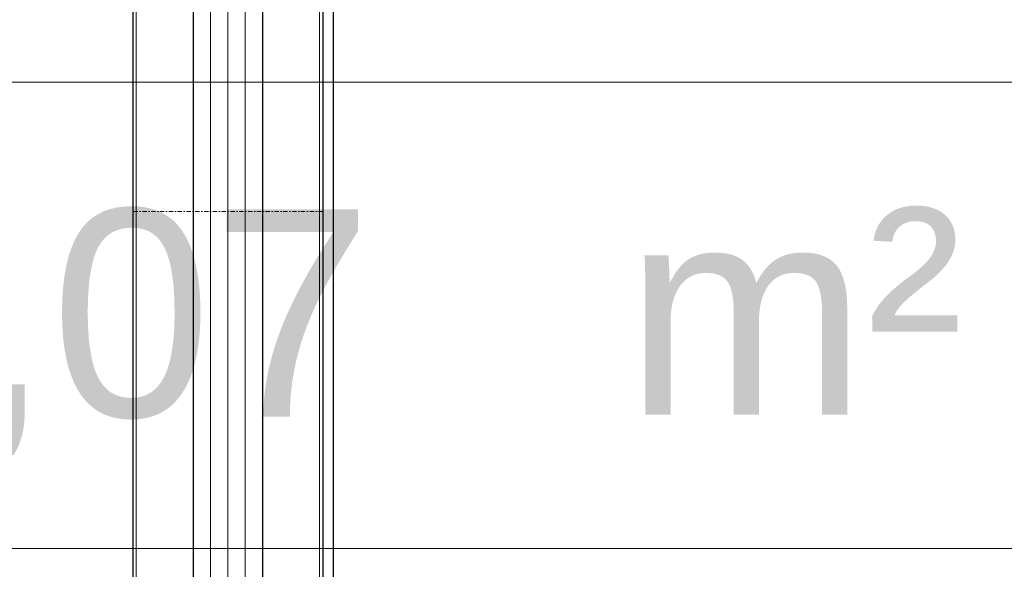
# Model space of a CAD drawing. Header units: millimetres. Extents: x 26866 to 1024070, y -428191 to 408885.
# Tile 188 of 248: x 193550 to 194120, y 400900 to 401218. Entities that reach past the tile are written whole.
import ezdxf

# ---------------------------------------------------------------- set-up
doc = ezdxf.new("R2010")
doc.units = ezdxf.units.MM
doc.header["$LTSCALE"] = 2
doc.linetypes.add('DASHDOT', pattern=[1, 0.5, -0.25, 0, -0.25])
for name, color, linetype, lineweight in [('0_OPIS', 7, 'Continuous', 13), ('3DPLAN_A_TABELKA POMIESZCZEŃ', 7, 'Continuous', 0), ('SMAY_detailed', 135, 'Continuous', 9), ('SMAY_elements', 135, 'Continuous', 30)]:
    doc.layers.add(name, color=color, linetype=linetype, lineweight=lineweight)
for name, color, linetype in [('3DPLAN_A_KRESKOWANIE 1', 253, 'Continuous'), ('3DPLAN_A_OPIS', 8, 'Continuous'), ('3DPLAN_A_POMIESZCZENIE NUMER', 100, 'Continuous'), ('A_POMIESZCZENIE OPIS', 100, 'Continuous')]:
    doc.layers.add(name, color=color, linetype=linetype)
doc.styles.add('ARIAL', font='arial.ttf')
doc.linetypes.add('ZIGZAG', pattern='A,0.00254,-5.08,[131,ltypeshp.shx,S=5.08,R=0,X=-5.08,Y=0],-10.16,[131,ltypeshp.shx,S=5.08,R=180,X=5.08,Y=0],-5.08', length=20.32254)
pattern_1 = [(45, (23044.838, -26883.88), (-16.83798, 16.83798), [])]

# ---------------------------------------------------------------- blocks, each defined once
blk = doc.blocks.new('tabelka dla tp')
at = {"layer": '3DPLAN_A_TABELKA POMIESZCZEŃ'}
blk.add_line((0, 27), (243.129, 27), dxfattribs=at)
blk.add_lwpolyline([(0, 54), (243.129, 54), (243.129, 0), (0, 0)], close=True, dxfattribs=at)
at = {"layer": '3DPLAN_A_POMIESZCZENIE NUMER', "color": 7, "style": 'ARIAL'}
blk.add_attdef('NUMER', (2.229, 35.386), '', height=12, dxfattribs=at)
at = {"layer": 'A_POMIESZCZENIE OPIS', "insert": (112.203, 19.752), "char_height": 12, "width": 36.41218, "attachment_point": 1, "style": 'ARIAL'}
blk.add_mtext('{\\C7;m²}', dxfattribs=at)
at = {"layer": 'A_POMIESZCZENIE OPIS', "color": 7, "style": 'ARIAL'}
for tag, p in [('NAZWA', (51.727, 35.386)), ('POWIERZCHNIA', (51.065, 7.238))]:
    blk.add_attdef(tag, p, '', height=12, dxfattribs=at)
blk = doc.blocks.new('kondygnacja -1')
at = {"layer": '3DPLAN_A_KRESKOWANIE 1'}
h = blk.add_hatch(dxfattribs=at)
h.set_pattern_fill('ANSI31', color=256, scale=7.5, style=0)
h.set_pattern_definition(pattern_1)
h.paths.add_polyline_path([(28277.959, -25048.84), (28251.606, -25048.84), (28251.606, -24793.84), (28278.18, -24793.84), (28278.18, -24762.84), (28219.606, -24762.84), (28219.606, -25047.84), (28216.606, -25047.84), (28216.606, -25076.84), (28271.989, -25076.84, 0.071944), (28277.959, -25048.84)], is_closed=False)
h.paths.add_polyline_path([(28278.18, -24762.84), (28278.18, -24793.84), (28403.606, -24793.84), (28403.606, -24846.84), (28416.606, -24846.84), (28416.606, -25048.84), (28382.606, -25048.84), (28382.606, -25076.84), (28454.161, -25076.84), (28454.161, -25047.84), (28433.606, -25047.84), (28433.606, -24852.84), (28471.606, -24852.84), (28471.606, -24793.84), (28641.606, -24793.84), (28641.606, -24865.6), (28641.606, -24873.276), (28641.606, -25034.84), (28626.606, -25034.84), (28626.606, -25047.84), (28604.606, -25047.84), (28604.606, -25076.84), (29072.606, -25076.84), (29072.606, -25049.84), (28668.606, -25049.84), (28668.606, -24698.84), (28724.606, -24698.84), (28724.606, -24683.84), (28670.606, -24683.84), (28670.606, -24472.84), (28713.606, -24472.84), (28713.606, -24430.84), (28681.485, -24430.84), (28681.485, -24372.84), (28278.18, -24372.84), (28278.18, -24417.84), (28488.606, -24417.84), (28488.606, -24476.84), (28322.835, -24476.84), (28349.408, -24616.84), (28515.606, -24616.84), (28515.606, -24654.34), (28536.606, -24654.34), (28536.606, -24413.34), (28639.606, -24413.34), (28639.606, -24762.34), (28536.606, -24762.34), (28536.606, -24724.34), (28515.606, -24724.34), (28515.606, -24762.84), (28464.606, -24762.84), (28464.606, -24784.84), (28424.606, -24784.84), (28424.606, -24762.84), (28278.18, -24762.84)], is_closed=False)
h = blk.add_hatch(dxfattribs=at)
h.set_pattern_fill('ANSI31', color=256, scale=7.5, style=0)
h.set_pattern_definition(pattern_1)
h.paths.add_polyline_path([(31677.485, -24430.84), (30214.868, -24430.84), (30214.868, -24470.84), (30429.606, -24470.84), (30429.606, -24477.84), (30447.606, -24477.84), (30447.606, -24818.84), (30476.606, -24818.84), (30476.606, -24470.84), (31012.606, -24470.84), (31012.606, -24478.84), (31079.606, -24478.84), (31079.606, -24470.84), (31638.606, -24470.84), (31638.606, -25036.84), (31079.606, -25036.84), (31079.606, -25028.84), (31012.606, -25028.84), (31012.606, -25036.84), (30611.38, -25036.84), (30611.38, -25072.84), (31023.606, -25072.84), (31034.606, -25082.84), (31034.606, -25330.84), (31023.606, -25340.84), (30831.396, -25340.84, -0.038531), (30832.58, -25356.183), (30832.58, -25371.84), (31079.606, -25371.84), (31079.606, -25072.84), (31638.606, -25072.84), (31638.606, -25943.84), (30832.58, -25943.84), (30832.58, -26009.84), (31677.485, -26009.84)])
h.paths.add_polyline_path([(30682.606, -26009.84), (30832.58, -26009.84), (30832.58, -25943.84), (30760.606, -25943.84), (30760.606, -25454.668), (30735.606, -25464.584), (30735.606, -25943.84), (30682.606, -25943.84)])
h.paths.add_polyline_path([(30679.606, -25371.84), (30735.606, -25371.84), (30735.606, -25464.584), (30760.606, -25454.668), (30760.606, -25371.84), (30832.58, -25371.84), (30832.58, -25356.183, 0.038531), (30831.396, -25340.84), (30679.606, -25340.84)])
h.paths.add_polyline_path([(30355.83, -25371.84), (30425.606, -25371.84), (30425.606, -25379.84), (30463.606, -25379.84), (30463.606, -25424.739), (30471.606, -25424.739), (30471.606, -25395.84), (30533.606, -25395.84), (30533.606, -25371.84), (30576.606, -25371.84), (30576.606, -25341.84), (30472.606, -25341.84), (30472.606, -25326.84), (30427.606, -25326.84), (30427.606, -25341.84), (30355.83, -25341.84)])
h.paths.add_polyline_path([(30456.606, -25936.84), (30425.606, -25936.84), (30425.606, -25945.84), (30380.606, -25945.84), (30380.606, -26009.84), (30512.606, -26009.84), (30512.606, -25943.84), (30466.606, -25943.84), (30466.606, -25712.84), (30456.606, -25712.84)])
h.paths.add_polyline_path([(28888.606, -25941.84), (28888.606, -26009.84), (29013.606, -26009.84), (29013.606, -25941.84)])
h.paths.add_polyline_path([(28591.166, -26009.84), (28591.166, -25944.84), (28547.606, -25944.84), (28547.606, -26009.84)])
h.paths.add_polyline_path([(28624.606, -25870.534), (28654.797, -25870.534), (28654.797, -25924.534), (28624.606, -25924.534), (28624.606, -25944.84), (28591.166, -25944.84), (28591.166, -26009.84), (28713.606, -26009.84), (28713.606, -25941.84), (28672.606, -25941.84), (28672.606, -25932.84), (28657.606, -25932.84), (28657.606, -25716.84), (28624.606, -25716.84)])
h.paths.add_polyline_path([(28372.606, -25944.84), (28328.606, -25944.84), (28328.606, -25907.84), (28282.606, -25907.84), (28282.606, -25944.84), (28248.606, -25944.84), (28248.606, -26009.84), (28372.606, -26009.84)])
h.paths.add_polyline_path([(28092.606, -25563.84), (28054.606, -25563.84), (28054.606, -25383.84), (28067.602, -25383.84), (28067.606, -25375.84), (28340.606, -25375.84), (28340.606, -25341.84), (28070.606, -25341.84), (28070.606, -25332.84), (28030.606, -25332.84), (28030.606, -25395.598), (28048.707, -25395.598), (28048.707, -25449.598), (28030.606, -25449.598), (28030.606, -26009.84), (28073.606, -26009.84), (28073.606, -25944.84), (28054.606, -25944.84), (28054.606, -25668.84), (28092.606, -25668.84)])
h.paths.add_polyline_path([(27949.606, -25495.746), (27949.606, -25507.746), (27983.295, -25507.746), (27983.295, -25521.746), (27949.606, -25521.746), (27949.606, -25531.84), (27999.606, -25531.84), (27999.606, -25934.84), (27982.606, -25934.84), (27982.606, -25942.84), (27947.606, -25942.84), (27947.606, -26009.84), (28026.624, -26009.84), (28026.624, -25449.598), (27999.606, -25449.598), (27999.606, -25463.84), (27949.606, -25463.84), (27949.606, -25481.746), (27983.295, -25481.746), (27983.295, -25495.746)])
h.paths.add_polyline_path([(27982.606, -25361.84), (27952.606, -25361.84), (27952.606, -25332.84), (28026.624, -25332.84), (28026.624, -25395.598), (27999.606, -25395.598), (27999.606, -25377.84), (27982.606, -25377.84)])
h.paths.add_polyline_path([(26818.606, -25892.84), (26781.485, -25892.84), (26781.485, -26009.84), (26894.541, -26009.84), (26894.541, -25942.84), (26830.606, -25942.84), (26830.606, -25930.84), (26818.606, -25930.84)])
h.paths.add_polyline_path([(26894.541, -26009.84), (27115.936, -26009.84), (27115.936, -25942.84), (26894.541, -25942.84)])
h.paths.add_polyline_path([(27115.936, -25942.84), (27115.936, -26009.84), (27466.606, -26009.84), (27466.606, -25942.84), (27427.606, -25942.84), (27427.606, -25933.84), (27384.606, -25933.84), (27384.606, -25942.84)])
h.paths.add_polyline_path([(27641.606, -25942.84), (27641.606, -26009.84), (27802.606, -26009.84), (27802.606, -25942.84)])
h.paths.add_polyline_path([(30621.105, -25040.467), (30688.374, -25040.467), (30688.374, -25072.867), (30621.105, -25072.867)], flags=24)
at = {"layer": '3DPLAN_A_OPIS', "color": 1, "lineweight": 30}
ref = blk.add_blockref('tabelka dla tp', (28277.828, -24708.81), dxfattribs=at)
ref.add_attrib('POWIERZCHNIA', '2,07', (28342.783, -24701.173), dxfattribs={"layer": 'A_POMIESZCZENIE OPIS', "color": 7, "height": 12, "style": 'ARIAL'})
at = {"layer": '3DPLAN_A_OPIS', "color": 1, "lineweight": 30, "style": 'ARIAL'}
for tag, p in [('PRZESUNIĘCIE_WEJŚCIA', (27655.165, -24535.333)), ('WYŁĄCZONE', (27007.179, -24723.982)), ('Z_OPRACOWANIA', (26996.84, -24746.417)), ('WYŁĄCZONE', (30803.053, -24760.867)), ('Z_OPRACOWANIA', (30792.713, -24783.301)), ('WYŁĄCZONE', (28894.898, -24826.593)), ('Z_OPRACOWANIA', (28884.559, -24849.027)), ('POWIĘKSZENIE_WEJŚCIA', (28313.679, -25144.412)), ('POWIĘKSZENIE_WEJŚCIA', (29600.622, -25191.363)), ('POWIĘKSZENIE_WEJŚCIA', (28011.449, -25235.417)), ('WYŁĄCZONE', (29754.423, -25678.169)), ('Z_OPRACOWANIA', (29744.084, -25700.603)), ('WYJŚCIE_EWAKUACYJNE', (27763.791, -26106.068))]:
    blk.add_attdef(tag, p, '', height=12, dxfattribs=at)
at = {"layer": '3DPLAN_A_OPIS', "color": 0, "lineweight": 30, "style": 'ARIAL'}
for tag, p in [('UGUL_1', (29350.296, -24586.012)), ('UGUL_2', (29622.921, -24586.012)), ('UGUL_3', (29833.15, -24586.012))]:
    blk.add_attdef(tag, p, '', height=12, dxfattribs=at)
at = {"layer": '3DPLAN_A_TABELKA POMIESZCZEŃ', "ltscale": 0.5, "style": 'ARIAL'}
for tag, p in [('KURTYNA', (27861.913, -26064.849)), ('POWIETRZNA', (27861.913, -26084.562))]:
    blk.add_attdef(tag, p, '', height=12, dxfattribs=at)

msp = doc.modelspace()

# ---------------------------------------------------------------- linework, layer by layer
at = {"layer": 'SMAY_detailed', "color": 0, "linetype": 'ZIGZAG', "ltscale": 0.5}
for p, q in [((193680.18, 401512.99), (193680.18, 400710.99)), ((193670.18, 401507.99), (193670.18, 400705.99)), ((193660.18, 401502.99), (193660.18, 400700.99))]:
    msp.add_line(p, q, dxfattribs=at)
at = {"layer": 'SMAY_detailed', "color": 0}
for p, q in [((193617.18, 401507.99), (193617.18, 400705.99)), ((193723.18, 401507.99), (193723.18, 400705.99))]:
    msp.add_line(p, q, dxfattribs=at)
at = {"layer": 'SMAY_detailed', "color": 0, "linetype": 'DASHDOT', "ltscale": 2.5}
msp.add_line((193725.18, 401106.99), (193615.18, 401106.99), dxfattribs=at)
at = {"layer": 'SMAY_elements', "color": 0}
for p, q in [((193725.18, 401556.99), (193725.18, 400656.99)), ((193731.18, 401556.99), (193731.18, 400656.99)), ((193615.18, 401506.99), (193615.18, 400706.99)), ((193650.18, 401507.99), (193650.18, 400705.99)), ((193690.18, 401507.99), (193690.18, 400705.99)), ((193725.18, 401506.99), (193725.18, 400706.99))]:
    msp.add_line(p, q, dxfattribs=at)

# ---------------------------------------------------------------- block references
at = {"layer": '0_OPIS', "xscale": 10, "yscale": 10, "zscale": 10}
msp.add_blockref('kondygnacja -1', (-90000, 648000), dxfattribs=at)

doc.saveas('drawing.dxf')
